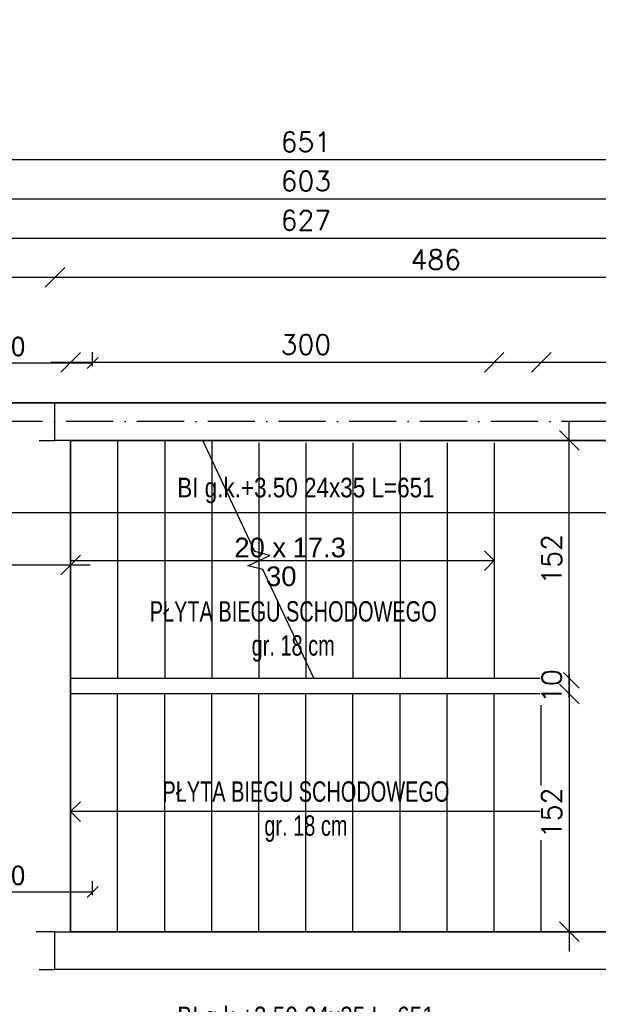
# Model space of a CAD drawing. Header units: millimetres. Extents: x -175722 to -110961, y 52375 to 104640.
# Tile 57 of 146: x -150857 to -150488, y 76348 to 76976. Entities that reach past the tile are written whole.
import ezdxf

# ---------------------------------------------------------------- set-up
doc = ezdxf.new("R2010")
doc.units = ezdxf.units.MM
doc.linetypes.add('ACAD_ISO03W100', pattern=[30, 12, -18])
doc.linetypes.add('ACAD_ISO10W100', pattern=[18, 12, -3, 0, -3])
for name, color, linetype in [('_R - RAMKI', 7, 'Continuous'), ('AS_Balustrady', 53, 'Continuous'), ('H', 8, 'Continuous'), ('OSIE', 4, 'ACAD_ISO10W100')]:
    doc.layers.add(name, color=color, linetype=linetype)
for name, color, linetype, lineweight in [('A_KONSTRUKCJA', 170, 'Continuous', 30), ('K_Cienkie', 253, 'Continuous', 9), ('K_opisy', 50, 'Continuous', 9)]:
    doc.layers.add(name, color=color, linetype=linetype, lineweight=lineweight)
doc.styles.add('ARIAL-08', font='arial.ttf', dxfattribs={"width": 0.7})
doc.styles.add('Arial_8', font='arial.ttf', dxfattribs={"height": 250})
doc.styles.add('IDA_Text_1.100', font='segoeuil.ttf', dxfattribs={"height": 12.5})
doc.styles.add('ROMANS', font='romans')
doc.styles.add('Technic', font='technic_.ttf')
doc.dimstyles.new('Architektoniczny200', dxfattribs={"dimscale": 5, "dimtxt": 2.5, "dimasz": 1.5, "dimexe": 1, "dimexo": 2, "dimgap": 0, "dimtad": 0, "dimdec": 1, "dimzin": 9, "dimtxsty": 'Technic', "dimblk": 'Architectural', "dimcen": 1, "dimclrt": 7, "dimaunit": 1, "dimadec": 0, "dimazin": 0, "dimtfac": 1, "dimtdec": 1, "dimtix": 1, "dimtmove": 2, "dimatfit": 3, "dimldrblk": 'DOT', "dimfxl": 0, "dimtvp": 0.769231, "dimtolj": 1, "dimarcsym": 0})
doc.dimstyles.new('AS_DIM_STYLE1', dxfattribs={"dimscale": 5, "dimtxt": 2.5, "dimasz": 1, "dimexe": 1.25, "dimexo": 2, "dimgap": 1, "dimtad": 1, "dimdec": 0, "dimdsep": 46, "dimtxsty": 'ROMANS', "dimblk": 'OBLIQUE', "dimcen": 0, "dimdle": 1, "dimclrd": 8, "dimclre": 8, "dimclrt": 9, "dimadec": 0, "dimazin": 0, "dimtfac": 1, "dimtdec": 0, "dimtmove": 1, "dimatfit": 3, "dimldrblk": 'CLOSEDBLANK', "dimfxl": 0, "dimtolj": 1, "dimtzin": 0, "dimarcsym": 0})
doc.dimstyles.new('IDA_Dim_1.100', dxfattribs={"dimtxt": 17, "dimasz": 7, "dimexe": 7, "dimexo": 7, "dimgap": 4, "dimtad": 1, "dimdec": 0, "dimtxsty": 'IDA_Text_1.100', "dimblk": 'OBLIQUE', "dimcen": 0.09, "dimadec": 0, "dimazin": 0, "dimtfac": 1, "dimtmove": 1, "dimatfit": 3, "dimldrblk": 'NONE', "dimfxl": 0, "dimarcsym": 0})

# ---------------------------------------------------------------- blocks, each defined once
blk = doc.blocks.new('Architectural')
blk.add_line((-1, 0), (0, 0))
at = {"color": 7, "linetype": 'ByBlock', "const_width": 0.15}
blk.add_lwpolyline([(-0.5, -0.5), (0.5, 0.5)], dxfattribs=at)
blk = doc.blocks.new('*D47')
at = {"layer": 'AS_Balustrady', "color": 0, "linetype": 'Continuous', "lineweight": -2, "ltscale": 0.25, "transparency": 16777216}
for p, q in [((-150999.67, 76671.61), (-150999.67, 76656.61)), ((-150348.67, 76671.61), (-150348.67, 76656.61)), ((-150992.17, 76661.61), (-150356.17, 76661.61))]:
    blk.add_line(p, q, dxfattribs=at)
at = {"layer": 'Defpoints', "color": 0, "linetype": 'Continuous', "ltscale": 0.25, "transparency": 16777216}
for p in [(-150999.67, 76731.61), (-150348.67, 76731.6), (-150348.67, 76661.61)]:
    blk.add_point(p, dxfattribs=at)
at = {"layer": 'AS_Balustrady', "color": 0, "linetype": 'Continuous', "lineweight": -2, "ltscale": 0.25, "transparency": 16777216, "xscale": 7.5, "yscale": 7.5, "zscale": 7.5, "rotation": 180}
blk.add_blockref('Architectural', (-150999.67, 76661.61), dxfattribs=at)
at = {"layer": 'AS_Balustrady', "color": 0, "linetype": 'Continuous', "lineweight": -2, "ltscale": 0.25, "transparency": 16777216, "xscale": 7.5, "yscale": 7.5, "zscale": 7.5}
blk.add_blockref('Architectural', (-150348.67, 76661.61), dxfattribs=at)
at = {"layer": 'AS_Balustrady', "color": 7, "linetype": 'Continuous', "ltscale": 0.25, "transparency": 16777216, "insert": (-150674.17, 76675.71), "char_height": 12.5, "attachment_point": 5, "style": 'Technic'}
blk.add_mtext('\\A1;BI g.k.+3.50 24x35 L=651', dxfattribs=at)
blk = doc.blocks.new('_Dot')
at = {"color": 0, "linetype": 'ByBlock', "lineweight": -2}
blk.add_line((-0.5, 0), (-1, 0), dxfattribs=at)
at = {"color": 0, "linetype": 'ByBlock', "const_width": 0.5}
blk.add_lwpolyline([(-0.25, 0, 1), (0.25, 0, 1)], format="xyb", close=True, dxfattribs=at)
blk = doc.blocks.new('*D50')
at = {"layer": 'AS_Balustrady', "color": 0, "linetype": 'Continuous', "lineweight": -2, "ltscale": 0.25, "transparency": 16777216}
for p, q in [((-150999.67, 76334.61), (-150999.67, 76319.61)), ((-150348.67, 76334.61), (-150348.67, 76319.61)), ((-150992.17, 76324.61), (-150356.17, 76324.61))]:
    blk.add_line(p, q, dxfattribs=at)
at = {"layer": 'Defpoints', "color": 0, "linetype": 'Continuous', "ltscale": 0.25, "transparency": 16777216}
for p in [(-150999.67, 76394.61), (-150348.67, 76394.6), (-150348.67, 76324.61)]:
    blk.add_point(p, dxfattribs=at)
at = {"layer": 'AS_Balustrady', "color": 0, "linetype": 'Continuous', "lineweight": -2, "ltscale": 0.25, "transparency": 16777216, "xscale": 7.5, "yscale": 7.5, "zscale": 7.5, "rotation": 180}
blk.add_blockref('Architectural', (-150999.67, 76324.61), dxfattribs=at)
at = {"layer": 'AS_Balustrady', "color": 0, "linetype": 'Continuous', "lineweight": -2, "ltscale": 0.25, "transparency": 16777216, "xscale": 7.5, "yscale": 7.5, "zscale": 7.5}
blk.add_blockref('Architectural', (-150348.67, 76324.61), dxfattribs=at)
at = {"layer": 'AS_Balustrady', "color": 7, "linetype": 'Continuous', "ltscale": 0.25, "transparency": 16777216, "insert": (-150674.17, 76338.71), "char_height": 12.5, "attachment_point": 5, "style": 'Technic'}
blk.add_mtext('\\A1;BI g.k.+3.50 24x35 L=651', dxfattribs=at)
blk = doc.blocks.new('_Oblique')
at = {"color": 0, "linetype": 'ByBlock', "lineweight": -2}
blk.add_line((-0.5, -0.5), (0.5, 0.5), dxfattribs=at)
blk = doc.blocks.new('*D52')
at = {"layer": 'Defpoints', "color": 0, "transparency": 16777216}
for p in [(-150999.68, 76756.88), (-150999.68, 76731.61), (-150810.17, 76731.6)]:
    blk.add_point(p, dxfattribs=at)
at = {"layer": 'H', "color": 0, "lineweight": -2, "transparency": 16777216}
for p, q in [((-150999.68, 76754.88), (-150999.68, 76763.88)), ((-150810.17, 76754.88), (-150810.17, 76763.88)), ((-150810.17, 76756.88), (-150999.68, 76756.88))]:
    blk.add_line(p, q, dxfattribs=at)
at = {"layer": 'H', "color": 0, "lineweight": -2, "transparency": 16777216, "xscale": 7, "yscale": 7, "zscale": 7, "rotation": 180}
blk.add_blockref('_Oblique', (-150999.68, 76756.88), dxfattribs=at)
at = {"layer": 'H', "color": 0, "lineweight": -2, "transparency": 16777216, "xscale": 7, "yscale": 7, "zscale": 7}
blk.add_blockref('_Oblique', (-150810.17, 76756.88), dxfattribs=at)
at = {"layer": 'H', "color": 0, "transparency": 16777216, "insert": (-150904.92, 76767.38), "char_height": 12.5, "attachment_point": 5, "style": 'IDA_Text_1.100', "bg_fill": 3, "box_fill_scale": 1.1, "bg_fill_color": 256, "bg_fill_true_color": 13158600, "bg_fill_transparency": 0}
blk.add_mtext('N 25x35 =190', dxfattribs=at)
blk = doc.blocks.new('_None')
blk = doc.blocks.new('*D53')
at = {"layer": 'Defpoints', "color": 0, "transparency": 16777216}
for p in [(-150999.68, 76419.88), (-150999.68, 76394.61), (-150810.17, 76394.6)]:
    blk.add_point(p, dxfattribs=at)
at = {"layer": 'H', "color": 0, "lineweight": -2, "transparency": 16777216}
for p, q in [((-150999.68, 76417.88), (-150999.68, 76426.88)), ((-150810.17, 76417.88), (-150810.17, 76426.88)), ((-150810.17, 76419.88), (-150999.68, 76419.88))]:
    blk.add_line(p, q, dxfattribs=at)
at = {"layer": 'H', "color": 0, "lineweight": -2, "transparency": 16777216, "xscale": 7, "yscale": 7, "zscale": 7, "rotation": 180}
blk.add_blockref('_Oblique', (-150999.68, 76419.88), dxfattribs=at)
at = {"layer": 'H', "color": 0, "lineweight": -2, "transparency": 16777216, "xscale": 7, "yscale": 7, "zscale": 7}
blk.add_blockref('_Oblique', (-150810.17, 76419.88), dxfattribs=at)
at = {"layer": 'H', "color": 0, "transparency": 16777216, "insert": (-150904.92, 76430.38), "char_height": 12.5, "attachment_point": 5, "style": 'IDA_Text_1.100', "bg_fill": 3, "box_fill_scale": 1.1, "bg_fill_color": 256, "bg_fill_true_color": 13158600, "bg_fill_transparency": 0}
blk.add_mtext('N 25x35 =190', dxfattribs=at)
blk = doc.blocks.new('*D63')
at = {"layer": '_R - RAMKI', "color": 8, "lineweight": -2, "transparency": 16777216}
blk.add_line((-151012.17, 76886.6), (-150336.16, 76886.6), dxfattribs=at)
at = {"layer": 'Defpoints', "color": 0, "transparency": 16777216}
for p in [(-150348.66, 76886.6), (-150999.67, 76731.61), (-150348.66, 76731.61)]:
    blk.add_point(p, dxfattribs=at)
at = {"layer": '_R - RAMKI', "color": 8, "lineweight": -2, "transparency": 16777216, "xscale": 12.5, "yscale": 12.5, "zscale": 12.5, "rotation": 180}
blk.add_blockref('_Oblique', (-150999.67, 76886.6), dxfattribs=at)
at = {"layer": '_R - RAMKI', "color": 8, "lineweight": -2, "transparency": 16777216, "xscale": 12.5, "yscale": 12.5, "zscale": 12.5}
blk.add_blockref('_Oblique', (-150348.66, 76886.6), dxfattribs=at)
at = {"layer": '_R - RAMKI', "color": 9, "transparency": 16777216, "insert": (-150674.17, 76897.85), "char_height": 12.5, "attachment_point": 5, "style": 'ROMANS', "bg_fill": 3, "box_fill_scale": 1.1, "bg_fill_color": 256, "bg_fill_true_color": 13158600, "bg_fill_transparency": 0}
blk.add_mtext('\\A1;651', dxfattribs=at)
blk = doc.blocks.new('_ClosedBlank')
at = {"color": 0, "linetype": 'ByBlock', "lineweight": -2}
for p, q in [((-1, 0.167), (0, 0)), ((-1, 0.167), (-1, -0.167)), ((0, 0), (-1, -0.167))]:
    blk.add_line(p, q, dxfattribs=at)
blk = doc.blocks.new('*D254')
at = {"layer": '_R - RAMKI', "color": 8, "lineweight": -2, "transparency": 16777216}
blk.add_line((-150988.17, 76861.6), (-150360.17, 76861.6), dxfattribs=at)
at = {"layer": 'Defpoints', "color": 0, "transparency": 16777216}
for p in [(-150372.67, 76861.6), (-150975.67, 76731.6), (-150372.67, 76731.6)]:
    blk.add_point(p, dxfattribs=at)
at = {"layer": '_R - RAMKI', "color": 8, "lineweight": -2, "transparency": 16777216, "xscale": 12.5, "yscale": 12.5, "zscale": 12.5, "rotation": 180}
blk.add_blockref('_Oblique', (-150975.67, 76861.6), dxfattribs=at)
at = {"layer": '_R - RAMKI', "color": 8, "lineweight": -2, "transparency": 16777216, "xscale": 12.5, "yscale": 12.5, "zscale": 12.5}
blk.add_blockref('_Oblique', (-150372.67, 76861.6), dxfattribs=at)
at = {"layer": '_R - RAMKI', "color": 9, "transparency": 16777216, "insert": (-150674.17, 76872.85), "char_height": 12.5, "attachment_point": 5, "style": 'ROMANS', "bg_fill": 3, "box_fill_scale": 1.1, "bg_fill_color": 256, "bg_fill_true_color": 13158600, "bg_fill_transparency": 0}
blk.add_mtext('\\A1;603', dxfattribs=at)
blk = doc.blocks.new('*D311')
at = {"layer": '_R - RAMKI', "color": 8, "lineweight": -2, "transparency": 16777216}
blk.add_line((-151000.17, 76836.6), (-150348.17, 76836.6), dxfattribs=at)
at = {"layer": 'Defpoints', "color": 0, "transparency": 16777216}
for p in [(-150360.67, 76836.6), (-150987.67, 76719.6), (-150360.67, 76719.6)]:
    blk.add_point(p, dxfattribs=at)
at = {"layer": '_R - RAMKI', "color": 8, "lineweight": -2, "transparency": 16777216, "xscale": 12.5, "yscale": 12.5, "zscale": 12.5, "rotation": 180}
blk.add_blockref('_Oblique', (-150987.67, 76836.6), dxfattribs=at)
at = {"layer": '_R - RAMKI', "color": 8, "lineweight": -2, "transparency": 16777216, "xscale": 12.5, "yscale": 12.5, "zscale": 12.5}
blk.add_blockref('_Oblique', (-150360.67, 76836.6), dxfattribs=at)
at = {"layer": '_R - RAMKI', "color": 9, "transparency": 16777216, "insert": (-150674.17, 76847.85), "char_height": 12.5, "attachment_point": 5, "style": 'ROMANS', "bg_fill": 3, "box_fill_scale": 1.1, "bg_fill_color": 256, "bg_fill_true_color": 13158600, "bg_fill_transparency": 0}
blk.add_mtext('\\A1;627', dxfattribs=at)
blk = doc.blocks.new('*D321')
at = {"layer": '_R - RAMKI', "color": 8, "lineweight": -2, "transparency": 16777216}
blk.add_line((-150976.67, 76811.6), (-150821.67, 76811.6), dxfattribs=at)
at = {"layer": 'Defpoints', "color": 0, "transparency": 16777216}
for p in [(-150834.17, 76811.6), (-150964.17, 76731.6), (-150834.17, 76731.6)]:
    blk.add_point(p, dxfattribs=at)
at = {"layer": '_R - RAMKI', "color": 8, "lineweight": -2, "transparency": 16777216, "xscale": 12.5, "yscale": 12.5, "zscale": 12.5, "rotation": 180}
blk.add_blockref('_Oblique', (-150964.17, 76811.6), dxfattribs=at)
at = {"layer": '_R - RAMKI', "color": 8, "lineweight": -2, "transparency": 16777216, "xscale": 12.5, "yscale": 12.5, "zscale": 12.5}
blk.add_blockref('_Oblique', (-150834.17, 76811.6), dxfattribs=at)
at = {"layer": '_R - RAMKI', "color": 9, "transparency": 16777216, "insert": (-150899.17, 76822.85), "char_height": 12.5, "attachment_point": 5, "style": 'ROMANS', "bg_fill": 3, "box_fill_scale": 1.1, "bg_fill_color": 256, "bg_fill_true_color": 13158600, "bg_fill_transparency": 0}
blk.add_mtext('\\A1;130', dxfattribs=at)
blk = doc.blocks.new('*D322')
at = {"layer": '_R - RAMKI', "color": 8, "lineweight": -2, "transparency": 16777216}
blk.add_line((-150846.67, 76811.6), (-150336.16, 76811.6), dxfattribs=at)
at = {"layer": 'Defpoints', "color": 0, "transparency": 16777216}
for p in [(-150348.66, 76811.6), (-150834.17, 76731.6), (-150348.66, 76731.61)]:
    blk.add_point(p, dxfattribs=at)
at = {"layer": '_R - RAMKI', "color": 8, "lineweight": -2, "transparency": 16777216, "xscale": 12.5, "yscale": 12.5, "zscale": 12.5, "rotation": 180}
blk.add_blockref('_Oblique', (-150834.17, 76811.6), dxfattribs=at)
at = {"layer": '_R - RAMKI', "color": 8, "lineweight": -2, "transparency": 16777216, "xscale": 12.5, "yscale": 12.5, "zscale": 12.5}
blk.add_blockref('_Oblique', (-150348.66, 76811.6), dxfattribs=at)
at = {"layer": '_R - RAMKI', "color": 9, "transparency": 16777216, "insert": (-150591.42, 76822.85), "char_height": 12.5, "attachment_point": 5, "style": 'ROMANS', "bg_fill": 3, "box_fill_scale": 1.1, "bg_fill_color": 256, "bg_fill_true_color": 13158600, "bg_fill_transparency": 0}
blk.add_mtext('\\A1;486', dxfattribs=at)
blk = doc.blocks.new('*D489')
at = {"layer": '_R - RAMKI', "color": 8, "lineweight": -2, "transparency": 16777216}
blk.add_line((-150836.67, 76757.47), (-150511.67, 76757.47), dxfattribs=at)
at = {"layer": 'Defpoints', "color": 0, "transparency": 16777216}
for p in [(-150524.17, 76757.47), (-150824.17, 76631.1), (-150524.17, 76516.09)]:
    blk.add_point(p, dxfattribs=at)
at = {"layer": '_R - RAMKI', "color": 8, "lineweight": -2, "transparency": 16777216, "xscale": 12.5, "yscale": 12.5, "zscale": 12.5, "rotation": 180}
blk.add_blockref('_Oblique', (-150824.17, 76757.47), dxfattribs=at)
at = {"layer": '_R - RAMKI', "color": 8, "lineweight": -2, "transparency": 16777216, "xscale": 12.5, "yscale": 12.5, "zscale": 12.5}
blk.add_blockref('_Oblique', (-150524.17, 76757.47), dxfattribs=at)
at = {"layer": '_R - RAMKI', "color": 9, "transparency": 16777216, "insert": (-150674.17, 76768.72), "char_height": 12.5, "attachment_point": 5, "style": 'ROMANS', "bg_fill": 3, "box_fill_scale": 1.1, "bg_fill_color": 256, "bg_fill_true_color": 13158600, "bg_fill_transparency": 0}
blk.add_mtext('\\A1;300', dxfattribs=at)
blk = doc.blocks.new('*D490')
at = {"layer": '_R - RAMKI', "color": 8, "lineweight": -2, "transparency": 16777216}
blk.add_line((-150566.67, 76757.47), (-150360.17, 76757.47), dxfattribs=at)
at = {"layer": 'Defpoints', "color": 0, "transparency": 16777216}
for p in [(-150372.67, 76757.47), (-150372.67, 76707.6), (-150554.17, 76616.12)]:
    blk.add_point(p, dxfattribs=at)
at = {"layer": '_R - RAMKI', "color": 8, "lineweight": -2, "transparency": 16777216, "xscale": 12.5, "yscale": 12.5, "zscale": 12.5, "rotation": 180}
blk.add_blockref('_Oblique', (-150554.17, 76757.47), dxfattribs=at)
at = {"layer": '_R - RAMKI', "color": 8, "lineweight": -2, "transparency": 16777216, "xscale": 12.5, "yscale": 12.5, "zscale": 12.5}
blk.add_blockref('_Oblique', (-150372.67, 76757.47), dxfattribs=at)
at = {"layer": '_R - RAMKI', "color": 9, "transparency": 16777216, "insert": (-150463.42, 76768.72), "char_height": 12.5, "attachment_point": 5, "style": 'ROMANS', "bg_fill": 3, "box_fill_scale": 1.1, "bg_fill_color": 256, "bg_fill_true_color": 13158600, "bg_fill_transparency": 0}
blk.add_mtext('\\A1;182', dxfattribs=at)
blk = doc.blocks.new('*D492')
at = {"layer": '_R - RAMKI', "color": 8, "lineweight": -2, "transparency": 16777216}
blk.add_line((-150506.3, 76543.6), (-150506.3, 76720.1), dxfattribs=at)
at = {"layer": 'Defpoints', "color": 0, "transparency": 16777216}
for p in [(-150524.17, 76707.6), (-150506.3, 76707.6), (-150524.17, 76556.1)]:
    blk.add_point(p, dxfattribs=at)
at = {"layer": '_R - RAMKI', "color": 8, "lineweight": -2, "transparency": 16777216, "xscale": 12.5, "yscale": 12.5, "zscale": 12.5}
for p, rotation in [((-150506.3, 76707.6), 90), ((-150506.3, 76556.1), 270)]:
    blk.add_blockref('_Oblique', p, dxfattribs=dict(at, rotation=rotation))
at = {"layer": '_R - RAMKI', "color": 9, "transparency": 16777216, "insert": (-150517.55, 76631.85), "char_height": 12.5, "attachment_point": 5, "rotation": 90, "style": 'ROMANS', "bg_fill": 3, "box_fill_scale": 1.1, "bg_fill_color": 256, "bg_fill_true_color": 13158600, "bg_fill_transparency": 0}
blk.add_mtext('\\A1;152', dxfattribs=at)
blk = doc.blocks.new('*D493')
at = {"layer": '_R - RAMKI', "color": 8, "lineweight": -2, "transparency": 16777216}
for p, q in [((-150506.3, 76556.1), (-150506.3, 76568.6)), ((-150506.3, 76556.1), (-150506.3, 76546.1)), ((-150506.3, 76546.1), (-150506.3, 76533.6))]:
    blk.add_line(p, q, dxfattribs=at)
at = {"layer": 'Defpoints', "color": 0, "transparency": 16777216}
blk.add_point((-150506.3, 76546.1), dxfattribs=at)
at = {"layer": '_R - RAMKI', "color": 8, "lineweight": -2, "transparency": 16777216, "xscale": 12.5, "yscale": 12.5, "zscale": 12.5}
for p, rotation in [((-150506.3, 76556.1), 270), ((-150506.3, 76546.1), 90)]:
    blk.add_blockref('_Oblique', p, dxfattribs=dict(at, rotation=rotation))
at = {"layer": '_R - RAMKI', "color": 9, "transparency": 16777216, "insert": (-150517.55, 76551.1), "char_height": 12.5, "attachment_point": 5, "rotation": 90, "style": 'ROMANS', "bg_fill": 3, "box_fill_scale": 1.1, "bg_fill_color": 256, "bg_fill_true_color": 13158600, "bg_fill_transparency": 0}
blk.add_mtext('\\A1;10', dxfattribs=at)
at = {"layer": 'Defpoints', "color": 0, "transparency": 16777216}
for p in [(-150524.17, 76556.1), (-150524.17, 76546.1)]:
    blk.add_point(p, dxfattribs=at)
blk = doc.blocks.new('*D494')
at = {"layer": '_R - RAMKI', "color": 8, "lineweight": -2, "transparency": 16777216}
blk.add_line((-150506.3, 76558.6), (-150506.3, 76382.1), dxfattribs=at)
at = {"layer": 'Defpoints', "color": 0, "transparency": 16777216}
for p in [(-150524.17, 76546.1), (-150524.17, 76394.6), (-150506.3, 76394.6)]:
    blk.add_point(p, dxfattribs=at)
at = {"layer": '_R - RAMKI', "color": 8, "lineweight": -2, "transparency": 16777216, "xscale": 12.5, "yscale": 12.5, "zscale": 12.5}
for p, rotation in [((-150506.3, 76546.1), 90), ((-150506.3, 76394.6), 270)]:
    blk.add_blockref('_Oblique', p, dxfattribs=dict(at, rotation=rotation))
at = {"layer": '_R - RAMKI', "color": 9, "transparency": 16777216, "insert": (-150517.55, 76470.35), "char_height": 12.5, "attachment_point": 5, "rotation": 90, "style": 'ROMANS', "bg_fill": 3, "box_fill_scale": 1.1, "bg_fill_color": 256, "bg_fill_true_color": 13158600, "bg_fill_transparency": 0}
blk.add_mtext('\\A1;152', dxfattribs=at)
blk = doc.blocks.new('*D530')
at = {"layer": '_R - RAMKI', "color": 8, "lineweight": -2, "transparency": 16777216}
blk.add_line((-150811.67, 76628.22), (-150988.17, 76628.22), dxfattribs=at)
at = {"layer": 'Defpoints', "color": 0, "transparency": 16777216}
for p in [(-150975.67, 76628.22), (-150975.67, 76504.47), (-150824.17, 76504.47)]:
    blk.add_point(p, dxfattribs=at)
at = {"layer": '_R - RAMKI', "color": 8, "lineweight": -2, "transparency": 16777216, "xscale": 12.5, "yscale": 12.5, "zscale": 12.5, "rotation": 180}
blk.add_blockref('_Oblique', (-150975.67, 76628.22), dxfattribs=at)
at = {"layer": '_R - RAMKI', "color": 8, "lineweight": -2, "transparency": 16777216, "xscale": 12.5, "yscale": 12.5, "zscale": 12.5}
blk.add_blockref('_Oblique', (-150824.17, 76628.22), dxfattribs=at)
at = {"layer": '_R - RAMKI', "color": 9, "transparency": 16777216, "insert": (-150899.92, 76639.47), "char_height": 12.5, "attachment_point": 5, "style": 'ROMANS', "bg_fill": 3, "box_fill_scale": 1.1, "bg_fill_color": 256, "bg_fill_true_color": 13158600, "bg_fill_transparency": 0}
blk.add_mtext('\\A1;152', dxfattribs=at)

msp = doc.modelspace()

# ---------------------------------------------------------------- linework, layer by layer
at = {"color": 8}
for p, q in [((-150824.17142, 76707.59938), (-150824.17142, 76556.09938)), ((-150824.17142, 76707.59938), (-150824.17142, 76556.09938)), ((-150794.17142, 76707.59938), (-150794.17142, 76556.09938)), ((-150794.17142, 76707.59938), (-150794.17142, 76556.09938)), ((-150764.17142, 76707.59938), (-150764.17142, 76556.09938)), ((-150764.17142, 76707.59938), (-150764.17142, 76556.09938)), ((-150706.81279, 76636.76381), (-150739.84396, 76707.59938)), ((-150734.17142, 76707.59938), (-150734.17142, 76556.09938)), ((-150734.17142, 76707.59938), (-150734.17142, 76556.09938)), ((-150704.17142, 76706.09938), (-150704.17142, 76636.12187)), ((-150704.17142, 76706.09938), (-150704.17142, 76636.12187)), ((-150674.17142, 76706.09938), (-150674.17142, 76556.09938)), ((-150674.17142, 76706.09938), (-150674.17142, 76556.09938)), ((-150644.17142, 76706.09938), (-150644.17142, 76556.09938)), ((-150644.17142, 76706.09938), (-150644.17142, 76556.09938)), ((-150614.17142, 76706.09938), (-150614.17142, 76556.09938)), ((-150614.17142, 76706.09938), (-150614.17142, 76556.09938)), ((-150584.17142, 76706.09938), (-150584.17142, 76556.09938)), ((-150584.17142, 76706.09938), (-150584.17142, 76556.09938)), ((-150554.17142, 76706.09938), (-150554.17142, 76556.09938)), ((-150554.17142, 76706.09938), (-150554.17142, 76556.09938)), ((-150554.17142, 76631.09938), (-150560.42142, 76637.34938)), ((-150824.17142, 76631.09938), (-150794.17142, 76631.09938)), ((-150794.17142, 76631.09938), (-150764.17142, 76631.09938)), ((-150764.17142, 76631.09938), (-150734.17142, 76631.09938)), ((-150734.17142, 76631.09938), (-150704.17142, 76631.09938)), ((-150711.25195, 76627.79768), (-150697.09089, 76634.40109)), ((-150697.09089, 76634.40109), (-150706.81279, 76636.76381)), ((-150704.17142, 76636.12187), (-150704.17142, 76631.09938)), ((-150704.17142, 76636.12187), (-150704.17142, 76631.09938)), ((-150704.17142, 76631.09938), (-150704.17142, 76626.07689)), ((-150704.17142, 76631.09938), (-150704.17142, 76626.07689)), ((-150704.17142, 76631.09938), (-150674.17142, 76631.09938)), ((-150674.17142, 76631.09938), (-150644.17142, 76631.09938)), ((-150644.17142, 76631.09938), (-150614.17142, 76631.09938)), ((-150614.17142, 76631.09938), (-150584.17142, 76631.09938)), ((-150584.17142, 76631.09938), (-150554.17142, 76631.09938)), ((-150554.17142, 76631.09938), (-150560.42142, 76624.84938)), ((-150701.53006, 76625.43496), (-150711.25195, 76627.79768)), ((-150704.17142, 76626.07689), (-150704.17142, 76556.09938)), ((-150704.17142, 76626.07689), (-150704.17142, 76556.09938)), ((-150669.19835, 76556.09938), (-150701.53006, 76625.43496)), ((-150824.17142, 76556.09938), (-150794.17142, 76556.09938)), ((-150794.17142, 76556.09938), (-150764.17142, 76556.09938)), ((-150764.17142, 76556.09938), (-150734.17142, 76556.09938)), ((-150734.17142, 76556.09938), (-150704.17142, 76556.09938)), ((-150704.17142, 76556.09938), (-150674.17142, 76556.09938)), ((-150674.17142, 76556.09938), (-150669.19835, 76556.09938)), ((-150669.19835, 76556.09938), (-150524.17142, 76556.09938)), ((-150524.17142, 76556.09938), (-150524.17142, 76546.09938)), ((-150824.17142, 76394.59938), (-150824.17142, 76546.09938)), ((-150524.17142, 76546.09938), (-150824.17142, 76546.09938)), ((-150794.17142, 76394.59938), (-150794.17142, 76546.09938)), ((-150794.17142, 76394.59938), (-150794.17142, 76546.09938)), ((-150764.17142, 76394.59938), (-150764.17142, 76546.09938)), ((-150764.17142, 76394.59938), (-150764.17142, 76546.09938)), ((-150734.17142, 76394.59938), (-150734.17142, 76546.09938)), ((-150734.17142, 76394.59938), (-150734.17142, 76546.09938)), ((-150704.17142, 76394.59938), (-150704.17142, 76546.09938)), ((-150704.17142, 76394.59938), (-150704.17142, 76546.09938)), ((-150674.17142, 76394.59938), (-150674.17142, 76546.09938)), ((-150674.17142, 76394.59938), (-150674.17142, 76546.09938)), ((-150644.17142, 76394.59938), (-150644.17142, 76546.09938)), ((-150644.17142, 76394.59938), (-150644.17142, 76546.09938)), ((-150614.17142, 76394.59938), (-150614.17142, 76546.09938)), ((-150614.17142, 76394.59938), (-150614.17142, 76546.09938)), ((-150584.17142, 76394.59938), (-150584.17142, 76546.09938)), ((-150584.17142, 76394.59938), (-150584.17142, 76546.09938)), ((-150554.17142, 76394.59938), (-150554.17142, 76546.09938)), ((-150554.17142, 76394.59938), (-150554.17142, 76546.09938)), ((-150524.17142, 76394.59938), (-150524.17142, 76546.09938)), ((-150524.17142, 76394.59938), (-150524.17142, 76546.09938)), ((-150824.17142, 76471.09938), (-150817.92142, 76477.34938)), ((-150764.17142, 76471.09938), (-150824.17142, 76471.09938)), ((-150824.17142, 76471.09938), (-150817.92142, 76464.84938)), ((-150734.17142, 76471.09938), (-150764.17142, 76471.09938)), ((-150704.17142, 76471.09938), (-150734.17142, 76471.09938)), ((-150674.17142, 76471.09938), (-150704.17142, 76471.09938)), ((-150644.17142, 76471.09938), (-150674.17142, 76471.09938)), ((-150614.17142, 76471.09938), (-150644.17142, 76471.09938)), ((-150584.17142, 76471.09938), (-150614.17142, 76471.09938)), ((-150554.17142, 76471.09938), (-150584.17142, 76471.09938)), ((-150524.17142, 76471.09938), (-150554.17142, 76471.09938))]:
    msp.add_line(p, q, dxfattribs=at)
at = {"color": 8, "linetype": 'ACAD_ISO03W100'}
for points in [[(-150964.17142, 76707.59938), (-150834.17142, 76707.59938), (-150834.17142, 76731.59938), (-150964.17142, 76731.59938)], [(-150964.17142, 76370.59938), (-150834.17142, 76370.59938), (-150834.17142, 76394.59938), (-150964.17142, 76394.59938)]]:
    msp.add_lwpolyline(points, close=True, dxfattribs=at)
at = {"color": 8}
msp.add_lwpolyline([(-150834.17142, 76731.59938), (-150348.67142, 76731.59938), (-150348.67142, 76302.09938), (-150372.67142, 76302.09938), (-150372.67142, 76370.59938), (-150834.17142, 76370.59938), (-150834.17142, 76394.59938), (-150372.67142, 76394.59938), (-150372.67142, 76707.59938), (-150834.17142, 76707.59938), (-150834.17142, 76731.59938)], dxfattribs=at)
at = {"layer": 'A_KONSTRUKCJA', "color": 1, "const_width": 1}
msp.add_lwpolyline([(-150348.67142, 74980.59938), (-150999.67142, 74980.59938), (-150999.67142, 76731.59938), (-150348.67142, 76731.59938)], close=True, dxfattribs=at)
msp.add_lwpolyline([(-150824.17142, 76707.59938), (-150824.17142, 76394.59938), (-150372.67142, 76394.59938), (-150372.67142, 76707.59938), (-150824.17142, 76707.59938)], dxfattribs=at)
at = {"layer": 'K_Cienkie'}
msp.add_line((-150734.17142, 76706.09938), (-150734.17142, 76695.43459), dxfattribs=at)
msp.add_line((-150734.17142, 76706.09938), (-150734.17142, 76695.43459), dxfattribs=at)
at = {"layer": 'OSIE', "ltscale": 2.5}
msp.add_line((-150210.67142, 76719.59938), (-152979.67142, 76719.59938), dxfattribs=at)

# ---------------------------------------------------------------- texts
at = {"color": 8, "char_height": 12.5, "attachment_point": 1, "style": 'Arial_8'}
for s, insert, width in [('20 x', (-150719.77334, 76645.64831), 85.7260501), ('17.3', (-150682.69114, 76645.64831), 40.8860625), ('30', (-150699.58101, 76627.32654), 23.2489375)]:
    msp.add_mtext(s, dxfattribs=dict(at, insert=insert, width=width))
at = {"layer": 'K_opisy', "char_height": 13, "width": 263.3883592, "attachment_point": 5, "style": 'ARIAL-08'}
for insert in [(-150682.27382, 76585.89658), (-150674.17142, 76471.09938)]:
    msp.add_mtext('PŁYTA BIEGU SCHODOWEGO\\Pgr. 18 cm', dxfattribs=dict(at, insert=insert))

# ---------------------------------------------------------------- dimensions: what is measured, and where the dimension line sits
at = {"layer": 'AS_Balustrady', "linetype": 'Continuous', "ltscale": 0.25}
for base, p1, p2, picture, middle in [((-150348.67142, 76661.61119), (-150999.67142, 76731.61119), (-150348.67142, 76731.59938), '*D47', (-150674.17142, 76675.70722)), ((-150348.67142, 76324.61119), (-150999.67142, 76394.61119), (-150348.67142, 76394.59938), '*D50', (-150674.17142, 76338.70722))]:
    dim = msp.add_linear_dim(base=base, p1=p1, p2=p2, angle=180, text='BI g.k.+3.50 24x35 L=<>', dimstyle='Architektoniczny200', dxfattribs=at)
    dim.commit()
    dim.dimension.update_dxf_attribs({"geometry": picture, "text_midpoint": middle, "dimtype": 160})

# ---------------------------------------------------------------- next in the draw order: dimensions: what is measured, and where the dimension line sits
at = {"layer": 'H'}
for base, p1, p2, picture, middle in [((-150999.67816, 76756.88117), (-150810.17142, 76731.59938), (-150999.67816, 76731.61215), '*D52', (-150904.92479, 76767.3796)), ((-150999.67816, 76419.88117), (-150810.17142, 76394.59938), (-150999.67816, 76394.61215), '*D53', (-150904.92479, 76430.3796))]:
    dim = msp.add_linear_dim(base=base, p1=p1, p2=p2, angle=180, dimstyle='IDA_Dim_1.100', override={"dimtxt": 12.5, "dimpost": 'N 25x35 =<>', "dimtdec": 0, "dimfxl": 2, "dimtfill": 1}, dxfattribs=at)
    dim.commit()
    dim.dimension.update_dxf_attribs({"geometry": picture, "text_midpoint": middle})

# ---------------------------------------------------------------- next in the draw order: dimensions: what is measured, and where the dimension line sits
at = {"layer": '_R - RAMKI'}
dim = msp.add_linear_dim(base=(-150348.66469, 76886.59943), p1=(-150999.67142, 76731.61119), p2=(-150348.66469, 76731.61215), dimstyle='AS_DIM_STYLE1', override={"dimscale": 12.5, "dimtxt": 1, "dimgap": 0.4, "dimse1": 1, "dimse2": 1, "dimtix": 1, "dimfxl": 10, "dimfxlon": 1}, dxfattribs=at)
dim.commit()
dim.dimension.update_dxf_attribs({"geometry": '*D63', "text_midpoint": (-150674.16806, 76897.84943)})

# ---------------------------------------------------------------- next in the draw order: dimensions: what is measured, and where the dimension line sits
dim = msp.add_linear_dim(base=(-150372.67142, 76861.59943), p1=(-150975.67142, 76731.59938), p2=(-150372.67142, 76731.59938), dimstyle='AS_DIM_STYLE1', override={"dimscale": 12.5, "dimtxt": 1, "dimgap": 0.4, "dimse1": 1, "dimse2": 1, "dimtix": 1, "dimfxl": 10, "dimfxlon": 1}, dxfattribs=at)
dim.commit()
dim.dimension.update_dxf_attribs({"geometry": '*D254', "text_midpoint": (-150674.17142, 76872.84943)})

# ---------------------------------------------------------------- next in the draw order: dimensions: what is measured, and where the dimension line sits
dim = msp.add_linear_dim(base=(-150360.67142, 76836.59943), p1=(-150987.67142, 76719.59938), p2=(-150360.67142, 76719.5994), dimstyle='AS_DIM_STYLE1', override={"dimscale": 12.5, "dimtxt": 1, "dimgap": 0.4, "dimse1": 1, "dimse2": 1, "dimtix": 1, "dimfxl": 10, "dimfxlon": 1}, dxfattribs=at)
dim.commit()
dim.dimension.update_dxf_attribs({"geometry": '*D311', "text_midpoint": (-150674.17142, 76847.84943)})

# ---------------------------------------------------------------- next in the draw order: dimensions: what is measured, and where the dimension line sits
dim = msp.add_linear_dim(base=(-150834.17142, 76811.59943), p1=(-150964.17142, 76731.59938), p2=(-150834.17142, 76731.59938), dimstyle='AS_DIM_STYLE1', override={"dimscale": 12.5, "dimtxt": 1, "dimgap": 0.4, "dimse1": 1, "dimse2": 1, "dimtix": 1, "dimfxl": 10, "dimfxlon": 1}, dxfattribs=at)
dim.commit()
dim.dimension.update_dxf_attribs({"geometry": '*D321', "text_midpoint": (-150899.17142, 76822.84943)})

# ---------------------------------------------------------------- next in the draw order: dimensions: what is measured, and where the dimension line sits
dim = msp.add_linear_dim(base=(-150348.66469, 76811.59943), p1=(-150834.17142, 76731.59938), p2=(-150348.66469, 76731.61215), dimstyle='AS_DIM_STYLE1', override={"dimscale": 12.5, "dimtxt": 1, "dimgap": 0.4, "dimse1": 1, "dimse2": 1, "dimtix": 1, "dimfxl": 10, "dimfxlon": 1}, dxfattribs=at)
dim.commit()
dim.dimension.update_dxf_attribs({"geometry": '*D322', "text_midpoint": (-150591.41806, 76822.84943)})

# ---------------------------------------------------------------- next in the draw order: dimensions: what is measured, and where the dimension line sits
dim = msp.add_linear_dim(base=(-150524.17142, 76757.46501), p1=(-150824.17142, 76631.09938), p2=(-150524.17142, 76516.08975), dimstyle='AS_DIM_STYLE1', override={"dimscale": 12.5, "dimtxt": 1, "dimgap": 0.4, "dimse1": 1, "dimse2": 1, "dimtix": 1, "dimfxl": 10, "dimfxlon": 1}, dxfattribs=at)
dim.commit()
dim.dimension.update_dxf_attribs({"geometry": '*D489', "text_midpoint": (-150674.17142, 76768.71501)})

# ---------------------------------------------------------------- next in the draw order: dimensions: what is measured, and where the dimension line sits
for base, p1, p2, picture, middle in [((-150372.6714245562, 76757.4650076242), (-150554.1714245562, 76616.1157099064), (-150372.6714245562, 76707.5993814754), '*D490', (-150463.4214245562, 76768.7150076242)), ((-150975.6714245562, 76628.2159248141), (-150824.1714245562, 76504.4675845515), (-150975.6714245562, 76504.4675845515), '*D530', (-150899.9214245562, 76639.4659248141))]:
    dim = msp.add_linear_dim(base=base, p1=p1, p2=p2, dimstyle='AS_DIM_STYLE1', override={"dimscale": 12.5, "dimtxt": 1, "dimgap": 0.4, "dimse1": 1, "dimse2": 1, "dimtix": 1, "dimfxl": 10, "dimfxlon": 1}, dxfattribs=at)
    dim.commit()
    dim.dimension.update_dxf_attribs({"geometry": picture, "text_midpoint": middle})

# ---------------------------------------------------------------- next in the draw order: dimensions: what is measured, and where the dimension line sits
dim = msp.add_linear_dim(base=(-150506.2988971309, 76707.5993814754), p1=(-150524.1714245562, 76556.0993814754), p2=(-150524.1714245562, 76707.5993814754), angle=90, dimstyle='AS_DIM_STYLE1', override={"dimscale": 12.5, "dimtxt": 1, "dimgap": 0.4, "dimse1": 1, "dimse2": 1, "dimtix": 1, "dimfxl": 10, "dimfxlon": 1}, dxfattribs=at)
dim.commit()
dim.dimension.update_dxf_attribs({"geometry": '*D492', "text_midpoint": (-150517.5488971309, 76631.8493814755)})

# ---------------------------------------------------------------- next in the draw order: dimensions: what is measured, and where the dimension line sits
dim = msp.add_linear_dim(base=(-150506.2989, 76546.09938), p1=(-150524.17142, 76556.09938), p2=(-150524.17142, 76546.09938), angle=90, dimstyle='AS_DIM_STYLE1', override={"dimscale": 12.5, "dimtxt": 1, "dimgap": 0.4, "dimse1": 1, "dimse2": 1, "dimtix": 1, "dimfxl": 10, "dimfxlon": 1}, dxfattribs=at)
dim.commit()
dim.dimension.update_dxf_attribs({"geometry": '*D493', "text_midpoint": (-150517.5489, 76551.09938)})

# ---------------------------------------------------------------- next in the draw order: dimensions: what is measured, and where the dimension line sits
dim = msp.add_linear_dim(base=(-150506.2988971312, 76394.5993814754), p1=(-150524.1714245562, 76546.0993814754), p2=(-150524.1714245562, 76394.5993814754), angle=90, dimstyle='AS_DIM_STYLE1', override={"dimscale": 12.5, "dimtxt": 1, "dimgap": 0.4, "dimse1": 1, "dimse2": 1, "dimtix": 1, "dimfxl": 10, "dimfxlon": 1}, dxfattribs=at)
dim.commit()
dim.dimension.update_dxf_attribs({"geometry": '*D494', "text_midpoint": (-150517.5488971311, 76470.3493814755)})

doc.saveas('drawing.dxf')
